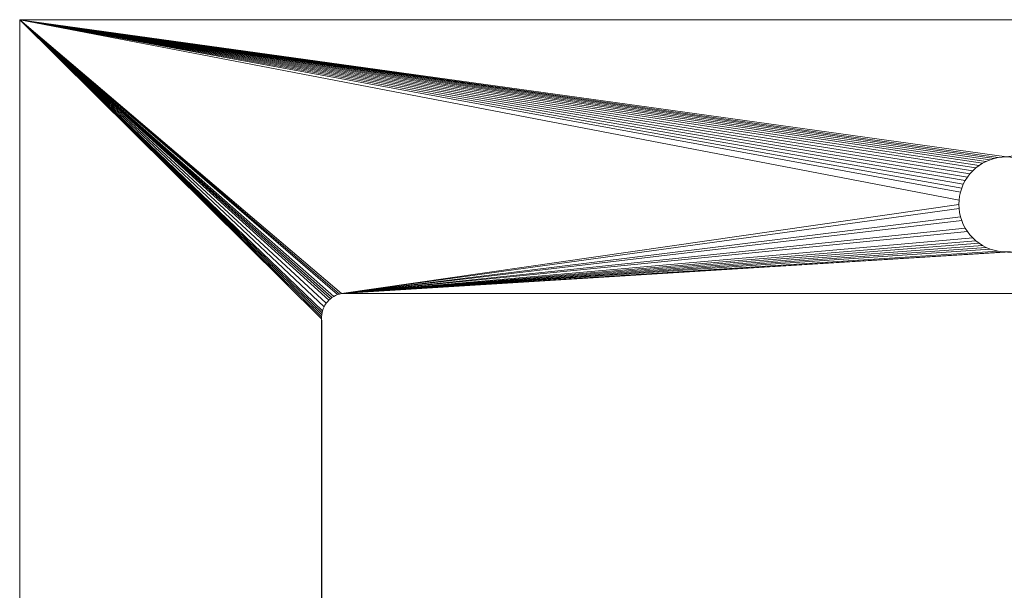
# Model space of a CAD drawing. Header units: millimetres. Extents: x -340 to 380, y -261 to 212.
# Tile 9 of 20: x -340 to 19, y 4 to 212. Entities that reach past the tile are written whole.
import ezdxf

# ---------------------------------------------------------------- set-up
doc = ezdxf.new("R2010")
doc.units = ezdxf.units.MM
doc.layers.add('LUCIDO_1', color=1, linetype='Continuous', lineweight=20, true_color=0xff0000)

# ---------------------------------------------------------------- blocks, each defined once
blk = doc.blocks.new('Group')
at = {"layer": 'LUCIDO_1', "color": 190, "linetype": 'Continuous', "lineweight": 15, "true_color": 0x6600ff, "transparency": 33554687}
for points in [[(-340, 212, 500.11), (2.72, 146.06, 500.11), (2.92, 147.56, 500.11)], [(-340, 212, 500.11), (12.67, 160.27, 500.11), (14.07, 160.85, 500.11)], [(-340, 212, 500.11), (3.24, 149.04, 500.11), (3.7, 150.49, 500.11)], [(2.65, 144.55, 500.11), (2.72, 146.06, 500.11), (-340, 212, 500.11), (-222.61, 112, 500.11)], [(380, 212, 500.11), (-340, 212, 500.11), (16.99, 161.64, 500.11), (18.49, 161.83, 500.11)], [(-340, 212, 500.11), (11.33, 159.58, 500.11), (12.67, 160.27, 500.11)], [(14.07, 160.85, 500.11), (15.51, 161.31, 500.11), (-340, 212, 500.11)], [(-340, 212, 500.11), (7.73, 156.82, 500.11), (8.85, 157.84, 500.11)], [(3.7, 150.49, 500.11), (4.28, 151.88, 500.11), (-340, 212, 500.11)], [(4.28, 151.88, 500.11), (4.98, 153.23, 500.11), (-340, 212, 500.11)], [(-340, 212, 500.11), (-340, -261, 500.11), (-229.87, -178.75, 500.11), (-229.8, 102, 500.11)], [(15.51, 161.31, 500.11), (16.99, 161.64, 500.11), (-340, 212, 500.11)], [(8.85, 157.84, 500.11), (10.05, 158.76, 500.11), (-340, 212, 500.11)], [(10.05, 158.76, 500.11), (11.33, 159.58, 500.11), (-340, 212, 500.11)], [(-340, 212, 500.11), (4.98, 153.23, 500.11), (5.79, 154.5, 500.11)], [(2.92, 147.56, 500.11), (3.24, 149.04, 500.11), (-340, 212, 500.11)], [(5.79, 154.5, 500.11), (6.71, 155.7, 500.11), (-340, 212, 500.11)], [(6.71, 155.7, 500.11), (7.73, 156.82, 500.11), (-340, 212, 500.11)], [(-340, 212, 500.11), (-225.42, 110.95, 500.11), (-224.75, 111.3, 500.11)], [(-340, 212, 500.11), (-229.88, 103.51, 500.11), (-229.82, 104.26, 500.11)], [(-229.8, 102, 500.11), (-229.87, 102.75, 500.11), (-340, 212, 500.11)], [(-224.75, 111.3, 500.11), (-224.06, 111.59, 500.11), (-340, 212, 500.11)], [(-340, 212, 500.11), (-227.22, 109.58, 500.11), (-226.66, 110.09, 500.11)], [(-340, 212, 500.11), (-228.97, 107.14, 500.11), (-228.61, 107.8, 500.11)], [(-340, 212, 500.11), (-229.52, 105.74, 500.11), (-229.27, 106.45, 500.11)], [(-229.82, 104.26, 500.11), (-229.7, 105, 500.11), (-340, 212, 500.11)], [(-229.87, 102.75, 500.11), (-229.88, 103.51, 500.11), (-340, 212, 500.11)], [(-224.06, 111.59, 500.11), (-223.34, 111.83, 500.11), (-340, 212, 500.11)], [(-226.66, 110.09, 500.11), (-226.06, 110.54, 500.11), (-340, 212, 500.11)], [(-226.06, 110.54, 500.11), (-225.42, 110.95, 500.11), (-340, 212, 500.11)], [(-340, 212, 500.11), (-228.2, 108.43, 500.11), (-227.73, 109.03, 500.11)], [(-229.27, 106.45, 500.11), (-228.97, 107.14, 500.11), (-340, 212, 500.11)], [(-228.61, 107.8, 500.11), (-228.2, 108.43, 500.11), (-340, 212, 500.11)], [(-227.73, 109.03, 500.11), (-227.22, 109.58, 500.11), (-340, 212, 500.11)], [(-229.7, 105, 500.11), (-229.52, 105.74, 500.11), (-340, 212, 500.11)], [(-223.34, 111.83, 500.11), (-222.61, 112, 500.11), (-340, 212, 500.11)], [(-340, 212, 488.11), (-228.97, 107.14, 488.11), (-229.27, 106.45, 488.11)], [(-340, 212, 488.11), (-228.2, 108.43, 488.11), (-228.61, 107.8, 488.11)], [(-340, 212, 488.11), (-225.42, 110.95, 488.11), (-226.06, 110.54, 488.11)], [(-340, 212, 488.11), (-224.06, 111.59, 488.11), (-224.75, 111.3, 488.11)], [(-340, 212, 488.11), (-222.61, 112, 488.11), (-223.34, 111.83, 488.11)], [(-228.61, 107.8, 488.11), (-228.97, 107.14, 488.11), (-340, 212, 488.11)], [(-340, 212, 488.11), (-227.22, 109.58, 488.11), (-227.73, 109.03, 488.11)], [(-226.06, 110.54, 488.11), (-226.66, 110.09, 488.11), (-340, 212, 488.11)], [(-223.34, 111.83, 488.11), (-224.06, 111.59, 488.11), (-340, 212, 488.11)], [(-224.75, 111.3, 488.11), (-225.42, 110.95, 488.11), (-340, 212, 488.11)], [(-340, 212, 488.11), (-229.52, 105.74, 488.11), (-229.7, 105, 488.11)], [(-227.73, 109.03, 488.11), (-228.2, 108.43, 488.11), (-340, 212, 488.11)], [(-229.7, 105, 488.11), (-229.82, 104.26, 488.11), (-340, 212, 488.11)], [(-229.82, 104.26, 488.11), (-229.88, 103.51, 488.11), (-340, 212, 488.11)], [(-226.66, 110.09, 488.11), (-227.22, 109.58, 488.11), (-340, 212, 488.11)], [(-340, 212, 488.11), (16.99, 161.64, 488.11), (15.51, 161.31, 488.11)], [(-229.27, 106.45, 488.11), (-229.52, 105.74, 488.11), (-340, 212, 488.11)], [(-340, 212, 488.11), (11.33, 159.58, 488.11), (10.05, 158.76, 488.11)], [(15.51, 161.31, 488.11), (14.07, 160.85, 488.11), (-340, 212, 488.11)], [(14.07, 160.85, 488.11), (12.67, 160.27, 488.11), (-340, 212, 488.11)], [(-340, -261, 488.11), (-340, 212, 488.11), (-229.87, 102.75, 488.11), (-229.8, -178, 488.11)], [(-340, 212, 488.11), (2.72, 146.06, 488.11), (2.65, 144.55, 488.11), (-222.61, 112, 488.11)], [(-340, 212, 488.11), (3.24, 149.04, 488.11), (2.92, 147.56, 488.11)], [(-340, 212, 488.11), (4.98, 153.23, 488.11), (4.28, 151.88, 488.11)], [(10.05, 158.76, 488.11), (8.85, 157.84, 488.11), (-340, 212, 488.11)], [(-340, 212, 488.11), (20, 161.9, 488.11), (18.49, 161.83, 488.11)], [(-340, 212, 488.11), (380, 212, 488.11), (23.01, 161.64, 488.11), (21.51, 161.83, 488.11)], [(21.51, 161.83, 488.11), (20, 161.9, 488.11), (-340, 212, 488.11)], [(-340, 212, 488.11), (-229.88, 103.51, 488.11), (-229.87, 102.75, 488.11)], [(2.92, 147.56, 488.11), (2.72, 146.06, 488.11), (-340, 212, 488.11)], [(4.28, 151.88, 488.11), (3.7, 150.49, 488.11), (-340, 212, 488.11)], [(-340, 212, 488.11), (7.73, 156.82, 488.11), (6.71, 155.7, 488.11)], [(12.67, 160.27, 488.11), (11.33, 159.58, 488.11), (-340, 212, 488.11)], [(3.7, 150.49, 488.11), (3.24, 149.04, 488.11), (-340, 212, 488.11)], [(6.71, 155.7, 488.11), (5.79, 154.5, 488.11), (-340, 212, 488.11)], [(18.49, 161.83, 488.11), (16.99, 161.64, 488.11), (-340, 212, 488.11)], [(5.79, 154.5, 488.11), (4.98, 153.23, 488.11), (-340, 212, 488.11)], [(8.85, 157.84, 488.11), (7.73, 156.82, 488.11), (-340, 212, 488.11)], [(-340, -261, 488.11), (-340, -261, 500.11), (-340, 212, 500.11), (-340, 212, 488.11), (-340, -261, 488.11)], [(-340, 212, 488.11), (-340, 212, 500.11), (380, 212, 500.11), (380, 212, 488.11), (-340, 212, 488.11)], [(18.49, 161.83, 500.11), (20, 161.9, 500.11), (380, 212, 500.11)], [(18.49, 161.83, 488.11), (18.49, 161.83, 500.11), (16.99, 161.64, 500.11), (16.99, 161.64, 488.11), (18.49, 161.83, 488.11)], [(20, 161.9, 488.11), (20, 161.9, 500.11), (18.49, 161.83, 500.11), (18.49, 161.83, 488.11), (20, 161.9, 488.11)], [(10.05, 158.76, 488.11), (10.05, 158.76, 500.11), (8.85, 157.84, 500.11), (8.85, 157.84, 488.11), (10.05, 158.76, 488.11)], [(11.33, 159.58, 488.11), (11.33, 159.58, 500.11), (10.05, 158.76, 500.11), (10.05, 158.76, 488.11), (11.33, 159.58, 488.11)], [(12.67, 160.27, 488.11), (12.67, 160.27, 500.11), (11.33, 159.58, 500.11), (11.33, 159.58, 488.11), (12.67, 160.27, 488.11)], [(14.07, 160.85, 488.11), (14.07, 160.85, 500.11), (12.67, 160.27, 500.11), (12.67, 160.27, 488.11), (14.07, 160.85, 488.11)], [(15.51, 161.31, 488.11), (15.51, 161.31, 500.11), (14.07, 160.85, 500.11), (14.07, 160.85, 488.11), (15.51, 161.31, 488.11)], [(16.99, 161.64, 488.11), (16.99, 161.64, 500.11), (15.51, 161.31, 500.11), (15.51, 161.31, 488.11), (16.99, 161.64, 488.11)], [(5.79, 154.5, 488.11), (5.79, 154.5, 500.11), (4.98, 153.23, 500.11), (4.98, 153.23, 488.11), (5.79, 154.5, 488.11)], [(6.71, 155.7, 488.11), (6.71, 155.7, 500.11), (5.79, 154.5, 500.11), (5.79, 154.5, 488.11), (6.71, 155.7, 488.11)], [(7.73, 156.82, 488.11), (7.73, 156.82, 500.11), (6.71, 155.7, 500.11), (6.71, 155.7, 488.11), (7.73, 156.82, 488.11)], [(8.85, 157.84, 488.11), (8.85, 157.84, 500.11), (7.73, 156.82, 500.11), (7.73, 156.82, 488.11), (8.85, 157.84, 488.11)], [(4.28, 151.88, 488.11), (4.28, 151.88, 500.11), (3.7, 150.49, 500.11), (3.7, 150.49, 488.11), (4.28, 151.88, 488.11)], [(4.98, 153.23, 488.11), (4.98, 153.23, 500.11), (4.28, 151.88, 500.11), (4.28, 151.88, 488.11), (4.98, 153.23, 488.11)], [(2.92, 147.56, 488.11), (2.92, 147.56, 500.11), (2.72, 146.06, 500.11), (2.72, 146.06, 488.11), (2.92, 147.56, 488.11)], [(3.24, 149.04, 488.11), (3.24, 149.04, 500.11), (2.92, 147.56, 500.11), (2.92, 147.56, 488.11), (3.24, 149.04, 488.11)], [(3.7, 150.49, 488.11), (3.7, 150.49, 500.11), (3.24, 149.04, 500.11), (3.24, 149.04, 488.11), (3.7, 150.49, 488.11)], [(-222.61, 112, 500.11), (2.72, 143.04, 500.11), (2.65, 144.55, 500.11)], [(-222.61, 112, 488.11), (2.65, 144.55, 488.11), (2.72, 143.04, 488.11)], [(2.72, 146.06, 488.11), (2.72, 146.06, 500.11), (2.65, 144.55, 500.11), (2.65, 144.55, 488.11), (2.72, 146.06, 488.11)], [(2.65, 144.55, 488.11), (2.65, 144.55, 500.11), (2.72, 143.04, 500.11), (2.72, 143.04, 488.11), (2.65, 144.55, 488.11)], [(2.92, 141.54, 500.11), (2.72, 143.04, 500.11), (-222.61, 112, 500.11)], [(-222.61, 112, 488.11), (2.72, 143.04, 488.11), (2.92, 141.54, 488.11)], [(-222.61, 112, 500.11), (3.24, 140.06, 500.11), (2.92, 141.54, 500.11)], [(2.92, 141.54, 488.11), (3.24, 140.06, 488.11), (-222.61, 112, 488.11)], [(2.72, 143.04, 488.11), (2.72, 143.04, 500.11), (2.92, 141.54, 500.11), (2.92, 141.54, 488.11), (2.72, 143.04, 488.11)], [(2.92, 141.54, 488.11), (2.92, 141.54, 500.11), (3.24, 140.06, 500.11), (3.24, 140.06, 488.11), (2.92, 141.54, 488.11)], [(3.7, 138.62, 500.11), (3.24, 140.06, 500.11), (-222.61, 112, 500.11)], [(-222.61, 112, 488.11), (3.24, 140.06, 488.11), (3.7, 138.62, 488.11)], [(4.28, 137.22, 500.11), (3.7, 138.62, 500.11), (-222.61, 112, 500.11)], [(-222.61, 112, 488.11), (3.7, 138.62, 488.11), (4.28, 137.22, 488.11)], [(-222.61, 112, 500.11), (4.98, 135.88, 500.11), (4.28, 137.22, 500.11)], [(4.28, 137.22, 488.11), (4.98, 135.88, 488.11), (-222.61, 112, 488.11)], [(3.24, 140.06, 488.11), (3.24, 140.06, 500.11), (3.7, 138.62, 500.11), (3.7, 138.62, 488.11), (3.24, 140.06, 488.11)], [(3.7, 138.62, 488.11), (3.7, 138.62, 500.11), (4.28, 137.22, 500.11), (4.28, 137.22, 488.11), (3.7, 138.62, 488.11)], [(4.28, 137.22, 488.11), (4.28, 137.22, 500.11), (4.98, 135.88, 500.11), (4.98, 135.88, 488.11), (4.28, 137.22, 488.11)], [(5.79, 134.6, 500.11), (4.98, 135.88, 500.11), (-222.61, 112, 500.11)], [(-222.61, 112, 488.11), (4.98, 135.88, 488.11), (5.79, 134.6, 488.11)], [(6.71, 133.4, 500.11), (5.79, 134.6, 500.11), (-222.61, 112, 500.11)], [(-222.61, 112, 488.11), (5.79, 134.6, 488.11), (6.71, 133.4, 488.11)], [(-222.61, 112, 500.11), (7.73, 132.28, 500.11), (6.71, 133.4, 500.11)], [(6.71, 133.4, 488.11), (7.73, 132.28, 488.11), (-222.61, 112, 488.11)], [(4.98, 135.88, 488.11), (4.98, 135.88, 500.11), (5.79, 134.6, 500.11), (5.79, 134.6, 488.11), (4.98, 135.88, 488.11)], [(5.79, 134.6, 488.11), (5.79, 134.6, 500.11), (6.71, 133.4, 500.11), (6.71, 133.4, 488.11), (5.79, 134.6, 488.11)], [(6.71, 133.4, 488.11), (6.71, 133.4, 500.11), (7.73, 132.28, 500.11), (7.73, 132.28, 488.11), (6.71, 133.4, 488.11)], [(8.85, 131.26, 500.11), (7.73, 132.28, 500.11), (-222.61, 112, 500.11)], [(-222.61, 112, 488.11), (7.73, 132.28, 488.11), (8.85, 131.26, 488.11)], [(10.05, 130.34, 500.11), (8.85, 131.26, 500.11), (-222.61, 112, 500.11)], [(8.85, 131.26, 488.11), (10.05, 130.34, 488.11), (-222.61, 112, 488.11)], [(-222.61, 112, 500.11), (11.33, 129.53, 500.11), (10.05, 130.34, 500.11)], [(10.05, 130.34, 488.11), (11.33, 129.53, 488.11), (-222.61, 112, 488.11)], [(12.67, 128.83, 500.11), (11.33, 129.53, 500.11), (-222.61, 112, 500.11)], [(-222.61, 112, 488.11), (11.33, 129.53, 488.11), (12.67, 128.83, 488.11)], [(7.73, 132.28, 488.11), (7.73, 132.28, 500.11), (8.85, 131.26, 500.11), (8.85, 131.26, 488.11), (7.73, 132.28, 488.11)], [(8.85, 131.26, 488.11), (8.85, 131.26, 500.11), (10.05, 130.34, 500.11), (10.05, 130.34, 488.11), (8.85, 131.26, 488.11)], [(10.05, 130.34, 488.11), (10.05, 130.34, 500.11), (11.33, 129.53, 500.11), (11.33, 129.53, 488.11), (10.05, 130.34, 488.11)], [(11.33, 129.53, 488.11), (11.33, 129.53, 500.11), (12.67, 128.83, 500.11), (12.67, 128.83, 488.11), (11.33, 129.53, 488.11)], [(14.07, 128.25, 500.11), (12.67, 128.83, 500.11), (-222.61, 112, 500.11)], [(12.67, 128.83, 488.11), (14.07, 128.25, 488.11), (-222.61, 112, 488.11)], [(15.51, 127.79, 500.11), (14.07, 128.25, 500.11), (-222.61, 112, 500.11)], [(-222.61, 112, 488.11), (14.07, 128.25, 488.11), (15.51, 127.79, 488.11)], [(-222.61, 112, 500.11), (16.99, 127.47, 500.11), (15.51, 127.79, 500.11)], [(15.51, 127.79, 488.11), (16.99, 127.47, 488.11), (-222.61, 112, 488.11)], [(18.49, 127.27, 500.11), (16.99, 127.47, 500.11), (-222.61, 112, 500.11)], [(-222.61, 112, 488.11), (16.99, 127.47, 488.11), (18.49, 127.27, 488.11)], [(-222.61, 112, 500.11), (20, 127.2, 500.11), (18.49, 127.27, 500.11)], [(21.51, 127.27, 500.11), (-222.61, 112, 500.11), (263.01, 112, 500.11)], [(21.51, 127.27, 500.11), (20, 127.2, 500.11), (-222.61, 112, 500.11)], [(18.49, 127.27, 488.11), (263.01, 112, 488.11), (-222.61, 112, 488.11)], [(12.67, 128.83, 488.11), (12.67, 128.83, 500.11), (14.07, 128.25, 500.11), (14.07, 128.25, 488.11), (12.67, 128.83, 488.11)], [(14.07, 128.25, 488.11), (14.07, 128.25, 500.11), (15.51, 127.79, 500.11), (15.51, 127.79, 488.11), (14.07, 128.25, 488.11)], [(15.51, 127.79, 488.11), (15.51, 127.79, 500.11), (16.99, 127.47, 500.11), (16.99, 127.47, 488.11), (15.51, 127.79, 488.11)], [(16.99, 127.47, 488.11), (16.99, 127.47, 500.11), (18.49, 127.27, 500.11), (18.49, 127.27, 488.11), (16.99, 127.47, 488.11)], [(18.49, 127.27, 488.11), (18.49, 127.27, 500.11), (20, 127.2, 500.11), (20, 127.2, 488.11), (18.49, 127.27, 488.11)], [(18.49, 127.27, 488.11), (20, 127.2, 488.11), (263.01, 112, 488.11)], [(-224.06, 111.59, 488.11), (-224.06, 111.59, 500.11), (-224.75, 111.3, 500.11), (-224.75, 111.3, 488.11), (-224.06, 111.59, 488.11)], [(-223.34, 111.83, 488.11), (-223.34, 111.83, 500.11), (-224.06, 111.59, 500.11), (-224.06, 111.59, 488.11), (-223.34, 111.83, 488.11)], [(-222.61, 112, 488.11), (-222.61, 112, 500.11), (-223.34, 111.83, 500.11), (-223.34, 111.83, 488.11), (-222.61, 112, 488.11)], [(-222.61, 112, 500.11), (-222.61, 112, 488.11), (263.01, 112, 488.11), (263.01, 112, 500.11), (-222.61, 112, 500.11)], [(-228.61, 107.8, 488.11), (-228.61, 107.8, 500.11), (-228.97, 107.14, 500.11), (-228.97, 107.14, 488.11), (-228.61, 107.8, 488.11)], [(-228.2, 108.43, 488.11), (-228.2, 108.43, 500.11), (-228.61, 107.8, 500.11), (-228.61, 107.8, 488.11), (-228.2, 108.43, 488.11)], [(-227.73, 109.03, 488.11), (-227.73, 109.03, 500.11), (-228.2, 108.43, 500.11), (-228.2, 108.43, 488.11), (-227.73, 109.03, 488.11)], [(-227.22, 109.58, 488.11), (-227.22, 109.58, 500.11), (-227.73, 109.03, 500.11), (-227.73, 109.03, 488.11), (-227.22, 109.58, 488.11)], [(-226.66, 110.09, 488.11), (-226.66, 110.09, 500.11), (-227.22, 109.58, 500.11), (-227.22, 109.58, 488.11), (-226.66, 110.09, 488.11)], [(-226.06, 110.54, 488.11), (-226.06, 110.54, 500.11), (-226.66, 110.09, 500.11), (-226.66, 110.09, 488.11), (-226.06, 110.54, 488.11)], [(-225.42, 110.95, 488.11), (-225.42, 110.95, 500.11), (-226.06, 110.54, 500.11), (-226.06, 110.54, 488.11), (-225.42, 110.95, 488.11)], [(-224.75, 111.3, 488.11), (-224.75, 111.3, 500.11), (-225.42, 110.95, 500.11), (-225.42, 110.95, 488.11), (-224.75, 111.3, 488.11)], [(-229.82, 104.26, 488.11), (-229.82, 104.26, 500.11), (-229.88, 103.51, 500.11), (-229.88, 103.51, 488.11), (-229.82, 104.26, 488.11)], [(-229.7, 105, 488.11), (-229.7, 105, 500.11), (-229.82, 104.26, 500.11), (-229.82, 104.26, 488.11), (-229.7, 105, 488.11)], [(-229.52, 105.74, 488.11), (-229.52, 105.74, 500.11), (-229.7, 105, 500.11), (-229.7, 105, 488.11), (-229.52, 105.74, 488.11)], [(-229.27, 106.45, 488.11), (-229.27, 106.45, 500.11), (-229.52, 105.74, 500.11), (-229.52, 105.74, 488.11), (-229.27, 106.45, 488.11)], [(-228.97, 107.14, 488.11), (-228.97, 107.14, 500.11), (-229.27, 106.45, 500.11), (-229.27, 106.45, 488.11), (-228.97, 107.14, 488.11)], [(-229.88, 103.51, 488.11), (-229.88, 103.51, 500.11), (-229.87, 102.75, 500.11), (-229.87, 102.75, 488.11), (-229.88, 103.51, 488.11)], [(-229.87, 102.75, 488.11), (-229.8, 102, 488.11), (-229.8, -178, 488.11)], [(-229.87, 102.75, 488.11), (-229.87, 102.75, 500.11), (-229.8, 102, 500.11), (-229.8, 102, 488.11), (-229.87, 102.75, 488.11)], [(-229.87, -178.75, 500.11), (-229.8, -178, 500.11), (-229.8, 102, 500.11)], [(-229.8, -178, 500.11), (-229.8, -178, 488.11), (-229.8, 102, 488.11), (-229.8, 102, 500.11), (-229.8, -178, 500.11)]]:
    blk.add_polyline3d(points, dxfattribs=at)

msp = doc.modelspace()

# ---------------------------------------------------------------- block references
at = {"layer": 'LUCIDO_1', "color": 190, "true_color": 0x6600ff, "transparency": 33554687}
msp.add_blockref('Group', (0, 0), dxfattribs=at)

doc.saveas('drawing.dxf')
